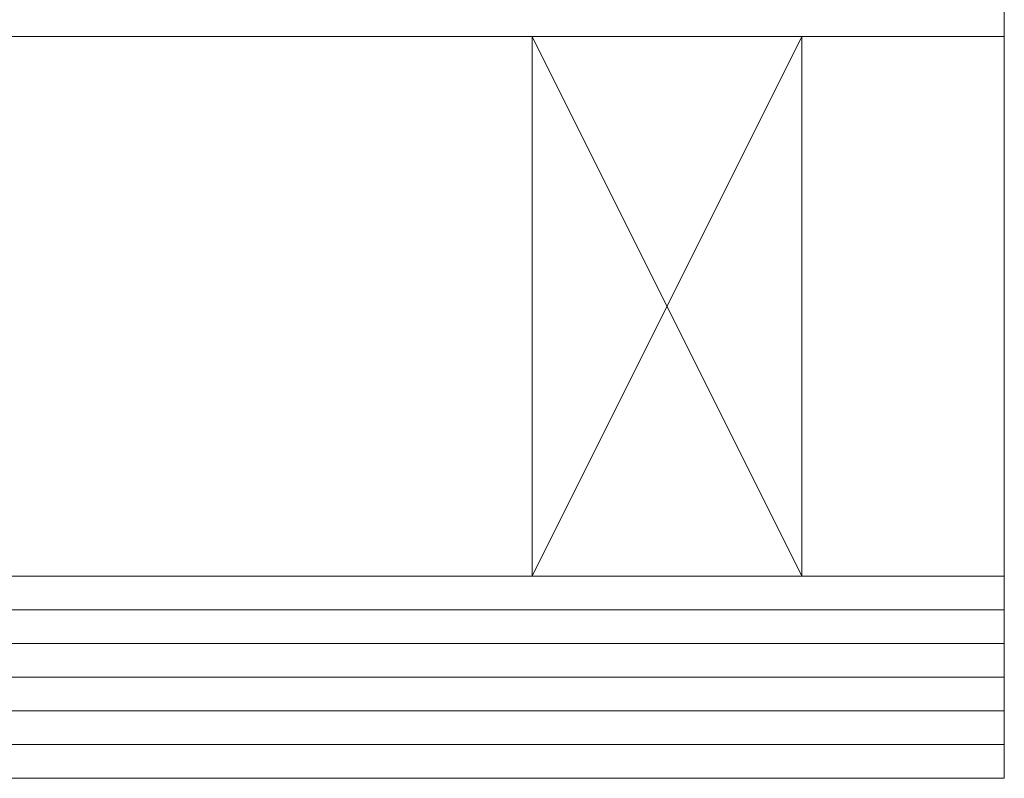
# Model space of a CAD drawing. Extents: x 1911006 to 2186114, y 709265 to 747216.
# Tile 41 of 256: x 1918441 to 1918470, y 735152 to 735175. Entities that reach past the tile are written whole.
import ezdxf

# ---------------------------------------------------------------- set-up
doc = ezdxf.new("R2010")
doc.units = 0
doc.header["$LTSCALE"] = 500
doc.header["$MEASUREMENT"] = 0
for name, color, linetype, lineweight in [('_MB_inne_0.15', 251, 'CONTINUOUS', 15), ('_MB_kreskowanie_szklo_0.09', 157, 'CONTINUOUS', 9), ('_MB_szklo_0.15', 142, 'CONTINUOUS', 15)]:
    doc.layers.add(name, color=color, linetype=linetype, lineweight=lineweight)

msp = doc.modelspace()

# ---------------------------------------------------------------- linework, layer by layer
at = {"layer": '_MB_inne_0.15', "color": 7}
msp.add_lwpolyline([(1918456.454, 735158.427), (1918456.454, 735174.427), (1918464.454, 735174.427), (1918464.454, 735158.427), (1918456.454, 735158.427), (1918464.454, 735174.427), (1918464.454, 735158.427), (1918456.454, 735174.427)], dxfattribs=at)
msp.add_lwpolyline([(1918464.454, 735174.427), (1918464.454, 735158.427), (1918470.454, 735158.427), (1918470.454, 735174.427)], close=True, dxfattribs=at)
at = {"layer": '_MB_kreskowanie_szklo_0.09', "color": 7}
for points in [[(1918470.454, 735157.427), (1918410.454, 735157.427)], [(1918470.454, 735156.427), (1918410.454, 735156.427)], [(1918470.454, 735155.427), (1918410.454, 735155.427)], [(1918470.454, 735154.427), (1918410.454, 735154.427)], [(1918470.454, 735153.427), (1918410.454, 735153.427)]]:
    msp.add_lwpolyline(points, dxfattribs=at)
at = {"layer": '_MB_szklo_0.15', "color": 7}
for points in [[(1918410.454, 735174.427), (1918470.454, 735174.427), (1918470.454, 735178.427), (1918410.454, 735178.427)], [(1918410.454, 735152.427), (1918470.454, 735152.427), (1918470.454, 735158.427), (1918410.454, 735158.427)]]:
    msp.add_lwpolyline(points, dxfattribs=at)

doc.saveas('drawing.dxf')
